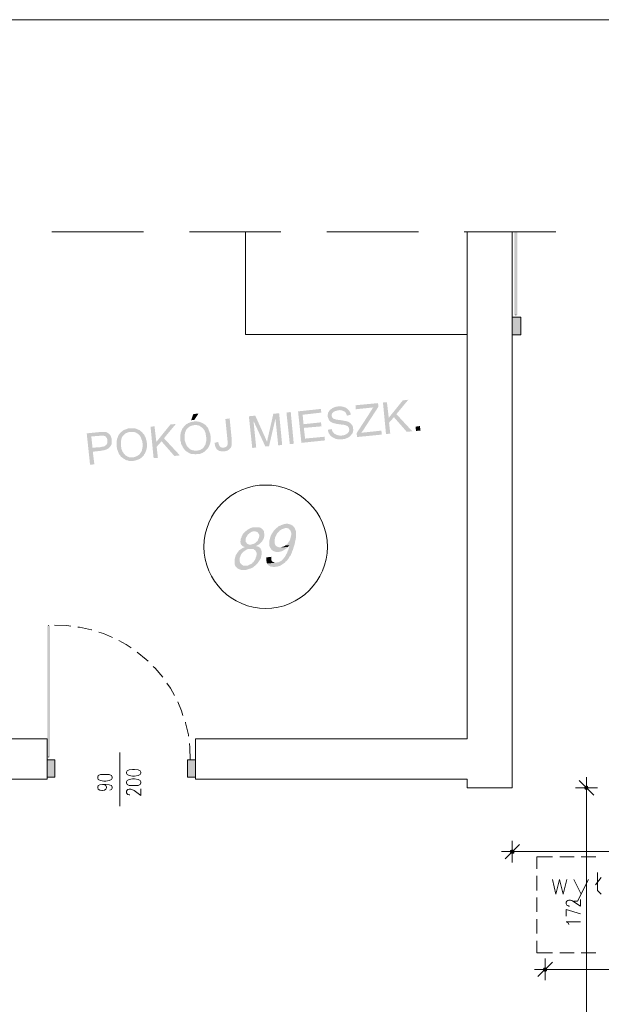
# Model space of a CAD drawing. Header units: millimetres. Extents: x -1256 to 4744, y -2264 to 706.
# Tile 34 of 62: x 1178 to 1581, y -12 to 670. Entities that reach past the tile are written whole.
import ezdxf

# ---------------------------------------------------------------- set-up
doc = ezdxf.new("R2010")
doc.units = ezdxf.units.MM
doc.header["$LTSCALE"] = 0.2
doc.layers.add('A-ściany', color=140, linetype='Continuous')
doc.layers.add('C00-00-00', color=7, linetype='Continuous')

msp = doc.modelspace()

# ---------------------------------------------------------------- hatches: boundary and pattern name
at = {"layer": 'C00-00-00'}
h = msp.add_hatch(color=256, dxfattribs=at)
h.dxf.hatch_style = 2
h.paths.add_polyline_path([(1522.657, 465.809), (1520.542, 465.809), (1522.657, 523.383)])
h = msp.add_hatch(color=256, dxfattribs=at)
h.dxf.hatch_style = 2
h.paths.add_polyline_path([(1520.542, 465.809), (1522.657, 523.383), (1520.542, 523.383)])
h = msp.add_hatch(color=256, dxfattribs=at)
h.dxf.hatch_style = 2
h.paths.add_polyline_path([(1520.542, 523.383), (1522.657, 523.383), (1520.542, 465.809)])
h = msp.add_hatch(color=256, dxfattribs=at)
h.dxf.hatch_style = 2
h.paths.add_polyline_path([(1522.657, 523.383), (1520.542, 465.809), (1522.657, 465.809)])
h = msp.add_hatch(color=256, dxfattribs=at)
h.dxf.hatch_style = 2
h.paths.add_polyline_path([(1525.197, 464.329), (1525.197, 452.266), (1519.062, 452.266)])
h = msp.add_hatch(color=256, dxfattribs=at)
h.dxf.hatch_style = 2
h.paths.add_polyline_path([(1525.197, 464.329), (1519.062, 464.329), (1519.062, 452.266)])
h = msp.add_hatch(color=256, dxfattribs=at)
h.dxf.hatch_style = 2
h.paths.add_polyline_path([(1398.408, 402.521), (1398.196, 402.521), (1397.562, 402.309), (1396.928, 402.309), (1396.294, 402.1), (1395.66, 401.887), (1395.234, 401.675), (1394.6, 401.462), (1394.175, 401.041), (1393.753, 400.828), (1393.328, 400.407), (1392.907, 400.194), (1392.694, 399.981), (1392.269, 399.347), (1392.06, 398.926), (1391.635, 398.5), (1391.422, 397.866), (1391.422, 397.441), (1391.213, 396.807), (1391.213, 395.539), (1391.422, 394.905), (1391.635, 394.267), (1391.847, 393.845), (1392.06, 393.207), (1392.481, 392.786), (1392.907, 392.361), (1393.328, 391.939), (1393.541, 391.727), (1393.962, 391.514), (1394.387, 391.305), (1395.021, 391.093), (1395.447, 390.88), (1396.081, 390.88), (1396.715, 390.667), (1397.349, 390.459), (1398.196, 390.459), (1398.834, 390.246), (1399.681, 390.246), (1400.527, 390.033), (1401.161, 390.033), (1401.795, 389.82), (1402.429, 389.82), (1403.063, 389.612), (1403.489, 389.612), (1403.914, 389.399), (1404.336, 389.186), (1404.548, 389.186), (1405.182, 388.765), (1405.395, 388.34), (1405.816, 387.918), (1406.029, 387.284), (1406.029, 386.859), (1406.242, 386.438), (1406.029, 385.804), (1406.029, 385.378), (1405.608, 384.744), (1405.395, 384.319), (1404.97, 383.897), (1404.548, 383.685), (1404.123, 383.259), (1403.489, 383.051), (1403.063, 382.838), (1402.429, 382.625), (1401.795, 382.625), (1401.161, 382.412), (1393.962, 381.566), (1394.387, 381.357), (1394.6, 381.144), (1395.021, 380.932), (1395.447, 380.719), (1395.868, 380.51), (1396.294, 380.298), (1396.928, 380.085), (1397.562, 380.085), (1397.987, 379.872), (1401.795, 379.872), (1402.429, 380.085), (1403.063, 380.085), (1403.702, 380.298), (1404.336, 380.51), (1404.761, 380.719), (1405.395, 380.932), (1405.816, 381.357), (1406.242, 381.566), (1406.663, 381.991), (1407.088, 382.412), (1407.51, 382.838), (1407.935, 383.472), (1408.356, 383.897), (1408.569, 384.319), (1408.782, 384.957), (1408.782, 385.591), (1408.991, 386.012), (1408.991, 386.646), (1408.782, 387.284), (1408.782, 388.34), (1408.569, 388.765), (1408.356, 389.399), (1407.935, 389.82), (1407.722, 390.246), (1407.301, 390.667), (1406.876, 391.093), (1406.454, 391.305), (1405.816, 391.727), (1405.395, 391.939), (1404.761, 392.152), (1404.123, 392.361), (1403.914, 392.361), (1403.276, 392.573), (1402.855, 392.573), (1402.217, 392.786), (1401.583, 392.786), (1400.949, 392.999), (1400.315, 392.999), (1399.681, 393.207), (1398.621, 393.207), (1397.774, 393.42), (1397.14, 393.42), (1396.715, 393.633), (1396.081, 393.845), (1395.66, 393.845), (1395.234, 394.058), (1394.813, 394.479), (1394.387, 394.905), (1394.175, 395.539), (1393.962, 395.96), (1393.962, 396.807), (1394.175, 397.232), (1394.387, 397.866), (1394.813, 398.288), (1395.234, 398.713), (1395.66, 398.926), (1396.294, 399.347), (1396.715, 399.347), (1397.349, 399.56), (1397.987, 399.773), (1398.621, 399.773), (1405.182, 400.615), (1404.761, 401.041), (1404.336, 401.253), (1404.123, 401.462), (1403.702, 401.675), (1403.276, 401.887), (1402.642, 402.1), (1402.008, 402.309), (1401.583, 402.309), (1400.949, 402.521), (1399.042, 402.521)])
h = msp.add_hatch(color=256, dxfattribs=at)
h.dxf.hatch_style = 2
h.paths.add_polyline_path([(1426.138, 404.853), (1410.475, 403.368), (1410.684, 400.615), (1422.964, 401.887), (1422.751, 401.675), (1422.326, 401.253), (1422.117, 400.828), (1421.692, 400.194), (1421.057, 399.347), (1421.057, 399.134), (1411.318, 384.106), (1411.531, 381.357), (1428.678, 383.051), (1428.465, 385.804), (1414.496, 384.319), (1415.764, 386.012), (1426.351, 402.309)])
h = msp.add_hatch(color=256, dxfattribs=at)
h.dxf.hatch_style = 2
h.paths.add_polyline_path([(1432.274, 405.487), (1429.525, 405.274), (1431.64, 383.472), (1434.605, 383.685), (1433.758, 391.305), (1433.546, 394.692)])
h = msp.add_hatch(color=256, dxfattribs=at)
h.dxf.hatch_style = 2
h.paths.add_polyline_path([(1447.093, 407.18), (1443.281, 406.755), (1433.546, 394.692), (1433.758, 391.305), (1437.145, 395.113), (1438.839, 397.232)])
h = msp.add_hatch(color=256, dxfattribs=at)
h.dxf.hatch_style = 2
h.paths.add_polyline_path([(1301.676, 397.654), (1298.077, 397.232), (1296.596, 392.999), (1298.715, 393.207)])
h = msp.add_hatch(color=256, dxfattribs=at)
h.dxf.hatch_style = 2
h.paths.add_polyline_path([(1341.047, 396.173), (1336.601, 395.752), (1338.933, 373.737), (1341.681, 374.158), (1339.779, 392.573)])
h = msp.add_hatch(color=256, dxfattribs=at)
h.dxf.hatch_style = 2
h.paths.add_polyline_path([(1341.047, 396.173), (1339.779, 392.573), (1348.034, 374.796), (1349.089, 377.97), (1349.089, 378.183), (1348.881, 378.604), (1348.668, 379.03), (1348.455, 379.664), (1348.243, 380.298), (1347.821, 381.144)])
h = msp.add_hatch(color=256, dxfattribs=at)
h.dxf.hatch_style = 2
h.paths.add_polyline_path([(1357.557, 397.866), (1353.536, 397.441), (1349.936, 381.566), (1349.727, 380.932), (1349.727, 380.298), (1349.515, 379.664), (1349.302, 379.03), (1349.302, 378.392), (1349.089, 377.97), (1348.034, 374.796), (1350.574, 375.005), (1355.016, 394.058)])
h = msp.add_hatch(color=256, dxfattribs=at)
h.dxf.hatch_style = 2
h.paths.add_polyline_path([(1357.557, 397.866), (1355.016, 394.058), (1356.923, 375.643), (1359.676, 375.851)])
h = msp.add_hatch(color=256, dxfattribs=at)
h.dxf.hatch_style = 2
h.paths.add_polyline_path([(1367.717, 376.698), (1364.965, 376.489), (1362.637, 398.288), (1365.599, 398.713)])
h = msp.add_hatch(color=256, dxfattribs=at)
h.dxf.hatch_style = 2
h.paths.add_polyline_path([(1386.554, 400.828), (1370.679, 399.134), (1373.006, 377.336), (1389.307, 379.03), (1389.094, 381.566), (1375.551, 380.298), (1374.7, 387.706), (1386.98, 388.765), (1386.554, 391.514), (1374.491, 390.246), (1373.853, 396.807), (1386.767, 398.288)])
h = msp.add_hatch(color=256, dxfattribs=at)
h.dxf.hatch_style = 2
h.paths.add_polyline_path([(1405.182, 400.615), (1398.621, 399.773), (1399.255, 399.981), (1399.889, 399.981), (1400.527, 399.773), (1401.161, 399.773), (1401.583, 399.56), (1402.217, 399.347), (1402.642, 399.134), (1403.063, 398.926), (1403.489, 398.5), (1403.914, 397.866), (1404.123, 397.441), (1404.336, 396.807), (1404.548, 396.173), (1407.301, 396.807), (1407.088, 397.02), (1407.088, 397.654), (1406.876, 398.288), (1406.663, 398.713), (1406.242, 399.347), (1406.029, 399.773), (1405.608, 400.194)])
h = msp.add_hatch(color=256, dxfattribs=at)
h.dxf.hatch_style = 2
h.paths.add_polyline_path([(1438.839, 397.232), (1437.145, 395.113), (1446.034, 384.957), (1449.842, 385.378)])
h = msp.add_hatch(color=256, dxfattribs=at)
h.dxf.hatch_style = 2
h.paths.add_polyline_path([(1286.014, 390.459), (1282.206, 390.033), (1272.466, 377.97), (1272.679, 374.583), (1276.066, 378.392), (1277.759, 380.51)])
h = msp.add_hatch(color=256, dxfattribs=at)
h.dxf.hatch_style = 2
h.paths.add_polyline_path([(1291.941, 388.978), (1291.52, 388.552), (1291.307, 388.131), (1291.094, 387.918), (1290.673, 387.493), (1290.46, 387.072), (1290.248, 386.646), (1290.035, 386.012), (1289.822, 385.591), (1289.614, 384.957), (1289.401, 384.531), (1289.401, 383.897), (1289.188, 383.259), (1289.188, 381.991), (1288.975, 381.357), (1288.975, 380.719), (1289.188, 380.085), (1289.188, 378.604), (1289.401, 377.97), (1289.614, 377.336), (1289.614, 376.698), (1289.822, 376.277), (1290.035, 375.643), (1290.46, 375.217), (1290.673, 374.583), (1290.882, 374.158), (1291.307, 373.524), (1291.728, 373.098), (1291.941, 372.677), (1292.362, 372.252), (1292.788, 371.83), (1293, 371.618), (1293.422, 371.409), (1294.056, 370.984), (1294.481, 370.771), (1294.903, 370.35), (1295.537, 370.137), (1295.962, 369.924), (1296.596, 369.716), (1297.021, 369.716), (1297.655, 369.503), (1298.924, 369.503), (1299.562, 369.29), (1300.196, 369.503), (1301.468, 369.503), (1302.102, 369.716), (1302.736, 369.716), (1303.37, 369.924), (1303.795, 370.137), (1304.429, 370.35), (1304.851, 370.771), (1305.489, 370.984), (1305.91, 371.196), (1306.331, 371.618), (1306.757, 372.043), (1307.178, 372.464), (1300.408, 371.83), (1299.136, 371.83), (1298.502, 372.043), (1297.868, 372.043), (1297.443, 372.252), (1296.809, 372.464), (1296.383, 372.677), (1295.749, 372.89), (1295.328, 373.311), (1294.903, 373.737), (1294.481, 374.158), (1294.056, 374.583), (1293.635, 375.005), (1293.422, 375.643), (1293.209, 376.064), (1293, 376.489), (1292.788, 377.123), (1292.575, 377.758), (1292.362, 378.392), (1292.154, 379.03), (1292.154, 383.259), (1292.362, 383.897), (1292.362, 384.531), (1292.575, 384.957), (1292.788, 385.378), (1293, 386.012), (1293.209, 386.438), (1293.635, 386.859), (1294.056, 387.284), (1294.481, 387.706), (1294.903, 388.131), (1295.328, 388.34), (1295.749, 388.765), (1296.383, 388.978), (1297.021, 389.186), (1297.443, 389.399), (1298.077, 389.399), (1298.715, 389.612)])
h = msp.add_hatch(color=256, dxfattribs=at)
h.dxf.hatch_style = 2
h.paths.add_polyline_path([(1298.502, 392.152), (1298.289, 391.939), (1297.655, 391.939), (1297.021, 391.727), (1296.383, 391.727), (1295.962, 391.514), (1295.328, 391.305), (1294.694, 391.093), (1294.269, 390.88), (1293.847, 390.459), (1293.209, 390.246), (1292.788, 389.82), (1292.362, 389.399), (1291.941, 388.978), (1298.715, 389.612), (1300.621, 389.612), (1301.255, 389.399), (1301.676, 389.399), (1302.31, 389.186), (1302.736, 388.765), (1303.37, 388.552), (1303.795, 388.131), (1304.217, 387.918), (1304.642, 387.493), (1305.063, 387.072), (1305.276, 386.646), (1305.697, 386.225), (1305.91, 385.804), (1306.123, 385.165), (1306.331, 384.744), (1306.544, 384.106), (1306.757, 383.472), (1306.757, 382.838), (1306.97, 382.204), (1306.97, 381.566), (1307.178, 380.932), (1307.178, 379.03), (1306.97, 378.392), (1306.97, 377.758), (1306.757, 377.336), (1306.544, 376.698), (1306.544, 376.277), (1306.123, 375.643), (1305.91, 375.217), (1305.697, 374.796), (1305.489, 374.583), (1305.276, 374.158), (1304.851, 373.737), (1304.429, 373.311), (1303.795, 373.098), (1303.37, 372.677), (1302.949, 372.464), (1302.31, 372.252), (1301.676, 372.043), (1301.042, 372.043), (1300.408, 371.83), (1307.178, 372.464), (1307.604, 372.89), (1308.025, 373.311), (1308.238, 373.737), (1308.663, 374.371), (1308.876, 374.796), (1309.084, 375.217), (1309.297, 375.851), (1309.51, 376.277), (1309.722, 376.911), (1309.931, 377.336), (1309.931, 377.97), (1310.144, 378.604), (1310.144, 381.778), (1309.931, 382.412), (1309.931, 383.259), (1309.722, 383.685), (1309.51, 384.319), (1309.297, 384.957), (1309.084, 385.591), (1308.876, 386.012), (1308.663, 386.646), (1308.45, 387.072), (1308.238, 387.706), (1307.816, 388.131), (1307.391, 388.552), (1307.178, 388.978), (1306.757, 389.399), (1306.331, 389.82), (1306.123, 389.82), (1305.697, 390.246), (1305.276, 390.459), (1304.851, 390.88), (1304.217, 391.093), (1303.795, 391.305), (1303.157, 391.514), (1302.736, 391.727), (1302.102, 391.939), (1301.468, 391.939), (1300.83, 392.152), (1299.136, 392.152)])
h = msp.add_hatch(color=256, dxfattribs=at)
h.dxf.hatch_style = 2
h.paths.add_polyline_path([(1323.266, 394.267), (1320.305, 393.845), (1321.785, 379.03), (1321.998, 378.392), (1321.998, 376.489), (1321.785, 376.064), (1321.573, 375.43), (1321.151, 375.005), (1320.939, 374.583), (1320.305, 374.371), (1319.879, 374.158), (1319.036, 373.949), (1324.325, 374.371), (1324.325, 374.796), (1324.538, 375.43), (1324.747, 376.064), (1324.747, 379.451)])
h = msp.add_hatch(color=256, dxfattribs=at)
h.dxf.hatch_style = 2
h.paths.add_polyline_path([(1455.561, 385.804), (1452.387, 385.591), (1452.174, 388.552), (1455.135, 388.978)])
h = msp.add_hatch(color=256, dxfattribs=at)
h.dxf.hatch_style = 2
h.paths.add_polyline_path([(1232.461, 384.744), (1224.207, 383.897), (1226.534, 362.095), (1229.5, 362.516), (1228.44, 371.196), (1234.155, 371.83), (1234.367, 371.83), (1235.001, 372.043), (1235.635, 372.043), (1236.482, 372.252), (1236.908, 372.464), (1237.542, 372.677), (1238.176, 372.89), (1238.601, 373.098), (1239.022, 373.311), (1239.448, 373.737), (1239.869, 373.949), (1240.082, 374.371), (1240.294, 374.371), (1240.503, 374.796), (1228.228, 373.949), (1227.381, 381.778), (1233.099, 382.204), (1240.082, 383.259), (1239.656, 383.685), (1239.235, 383.897), (1238.601, 384.319), (1238.176, 384.531), (1237.754, 384.744), (1237.12, 384.744), (1236.482, 384.957), (1233.308, 384.957)])
h = msp.add_hatch(color=256, dxfattribs=at)
h.dxf.hatch_style = 2
h.paths.add_polyline_path([(1240.082, 383.259), (1233.099, 382.204), (1233.733, 382.412), (1235.848, 382.412), (1236.274, 382.204), (1236.695, 381.991), (1237.329, 381.778), (1237.754, 381.144), (1238.176, 380.719), (1238.388, 380.085), (1238.601, 379.664), (1238.601, 377.545), (1238.388, 377.123), (1238.176, 376.698), (1237.967, 376.277), (1237.754, 375.851), (1237.329, 375.643), (1236.908, 375.217), (1236.482, 375.005), (1235.848, 374.796), (1235.214, 374.796), (1234.58, 374.583), (1233.946, 374.371), (1228.228, 373.949), (1240.503, 374.796), (1240.928, 375.43), (1241.141, 375.851), (1241.35, 376.277), (1241.563, 376.911), (1241.563, 380.085), (1241.35, 380.51), (1241.141, 381.144), (1240.928, 381.778), (1240.716, 382.204), (1240.503, 382.625)])
h = msp.add_hatch(color=256, dxfattribs=at)
h.dxf.hatch_style = 2
h.paths.add_polyline_path([(1247.702, 384.531), (1247.277, 384.106), (1247.068, 383.685), (1246.856, 383.472), (1246.43, 382.838), (1246.222, 382.412), (1246.009, 381.991), (1245.796, 381.357), (1245.588, 380.932), (1245.375, 380.298), (1245.162, 379.872), (1245.162, 379.238), (1244.949, 378.604), (1244.949, 374.583), (1245.162, 373.949), (1245.162, 373.311), (1245.375, 372.677), (1245.588, 372.252), (1245.796, 371.618), (1246.009, 370.984), (1246.222, 370.562), (1246.43, 369.924), (1246.643, 369.503), (1247.068, 369.077), (1247.49, 368.656), (1247.702, 368.022), (1248.124, 367.597), (1248.549, 367.388), (1248.762, 367.175), (1249.396, 366.75), (1249.817, 366.329), (1250.243, 366.116), (1250.664, 365.903), (1251.302, 365.482), (1251.723, 365.269), (1252.361, 365.269), (1252.995, 365.057), (1253.417, 364.848), (1256.591, 364.848), (1257.225, 365.057), (1257.863, 365.057), (1258.497, 365.269), (1259.131, 365.482), (1259.557, 365.695), (1260.191, 365.903), (1260.612, 366.116), (1261.25, 366.329), (1261.671, 366.75), (1262.097, 366.963), (1262.518, 367.388), (1262.944, 367.809), (1256.382, 367.388), (1253.629, 367.388), (1253.204, 367.597), (1252.57, 367.809), (1252.149, 368.022), (1251.511, 368.443), (1251.089, 368.656), (1250.664, 369.077), (1250.664, 369.29), (1250.243, 369.503), (1249.817, 369.924), (1249.609, 370.562), (1249.183, 370.984), (1248.97, 371.409), (1248.762, 372.043), (1248.549, 372.464), (1248.336, 373.098), (1248.124, 373.737), (1248.124, 374.371), (1247.915, 375.005), (1247.915, 378.817), (1248.124, 379.238), (1248.124, 379.872), (1248.336, 380.298), (1248.549, 380.932), (1248.762, 381.357), (1248.97, 381.778), (1249.396, 382.204), (1249.817, 382.625), (1250.243, 383.051), (1250.664, 383.472), (1251.089, 383.897), (1251.723, 384.106), (1252.149, 384.319), (1252.783, 384.531), (1253.204, 384.744), (1253.842, 384.957), (1254.476, 384.957)])
h = msp.add_hatch(color=256, dxfattribs=at)
h.dxf.hatch_style = 2
h.paths.add_polyline_path([(1254.264, 387.493), (1254.051, 387.493), (1253.417, 387.284), (1252.783, 387.284), (1252.149, 387.072), (1251.723, 386.859), (1251.089, 386.646), (1250.451, 386.438), (1250.03, 386.225), (1249.609, 386.012), (1248.97, 385.591), (1248.549, 385.165), (1248.124, 384.957), (1247.702, 384.531), (1254.476, 384.957), (1257.016, 384.957), (1257.438, 384.744), (1258.072, 384.531), (1258.497, 384.319), (1259.131, 383.897), (1259.557, 383.685), (1259.978, 383.259), (1260.403, 382.838), (1260.825, 382.625), (1261.037, 382.204), (1261.463, 381.566), (1261.671, 381.144), (1261.884, 380.719), (1262.097, 380.085), (1262.31, 379.451), (1262.518, 379.03), (1262.731, 378.183), (1262.731, 377.545), (1262.944, 376.911), (1262.944, 374.371), (1262.731, 373.949), (1262.731, 373.311), (1262.518, 372.677), (1262.518, 372.252), (1262.31, 371.618), (1262.097, 371.196), (1261.671, 370.771), (1261.463, 370.137), (1261.25, 370.137), (1261.037, 369.716), (1260.612, 369.29), (1260.191, 368.869), (1259.557, 368.443), (1259.131, 368.235), (1258.71, 368.022), (1258.072, 367.809), (1257.438, 367.597), (1257.016, 367.388), (1256.382, 367.388), (1262.944, 367.809), (1263.365, 368.235), (1263.79, 368.656), (1263.999, 369.29), (1264.424, 369.716), (1264.637, 370.137), (1264.846, 370.771), (1265.058, 371.196), (1265.271, 371.83), (1265.484, 372.252), (1265.692, 372.89), (1265.692, 373.524), (1265.905, 373.949), (1265.905, 377.336), (1265.692, 377.97), (1265.692, 378.604), (1265.484, 379.238), (1265.271, 379.872), (1265.271, 380.298), (1265.058, 380.932), (1264.846, 381.566), (1264.424, 381.991), (1264.212, 382.625), (1263.999, 383.051), (1263.578, 383.472), (1263.156, 383.897), (1262.944, 384.319), (1262.518, 384.744), (1262.097, 385.165), (1261.884, 385.165), (1261.463, 385.591), (1261.037, 386.012), (1260.612, 386.225), (1259.978, 386.438), (1259.557, 386.646), (1258.918, 386.859), (1258.497, 387.072), (1257.863, 387.284), (1257.225, 387.493), (1254.898, 387.493)])
h = msp.add_hatch(color=256, dxfattribs=at)
h.dxf.hatch_style = 2
h.paths.add_polyline_path([(1271.198, 388.765), (1268.445, 388.552), (1270.564, 366.75), (1273.526, 366.963), (1272.679, 374.583), (1272.466, 377.97)])
h = msp.add_hatch(color=256, dxfattribs=at)
h.dxf.hatch_style = 2
h.paths.add_polyline_path([(1394.175, 386.859), (1391.422, 386.438), (1391.422, 385.591), (1391.635, 384.957), (1391.847, 384.531), (1392.06, 383.897), (1392.481, 383.472), (1392.694, 382.838), (1393.115, 382.412), (1393.541, 381.991), (1393.962, 381.566), (1401.161, 382.412), (1399.255, 382.412), (1398.621, 382.625), (1398.196, 382.625), (1397.562, 382.838), (1397.14, 383.051), (1396.506, 383.259), (1396.294, 383.472), (1395.66, 383.685), (1395.447, 384.106), (1395.021, 384.531), (1394.6, 385.165), (1394.387, 385.591), (1394.175, 386.225)])
h = msp.add_hatch(color=256, dxfattribs=at)
h.dxf.hatch_style = 2
h.paths.add_polyline_path([(1277.759, 380.51), (1276.066, 378.392), (1284.954, 368.235), (1288.767, 368.656)])
h = msp.add_hatch(color=256, dxfattribs=at)
h.dxf.hatch_style = 2
h.paths.add_polyline_path([(1315.437, 377.97), (1312.897, 377.336), (1312.897, 376.698), (1313.105, 376.064), (1313.105, 375.43), (1313.318, 374.796), (1313.531, 374.371), (1313.743, 373.737), (1314.165, 373.311), (1314.377, 372.89), (1314.799, 372.677), (1314.799, 372.464), (1315.224, 372.252), (1315.858, 371.83), (1316.284, 371.618), (1316.918, 371.618), (1317.339, 371.409), (1319.671, 371.409), (1320.305, 371.618), (1320.939, 371.618), (1321.364, 371.83), (1321.998, 372.043), (1322.419, 372.464), (1322.845, 372.677), (1323.266, 373.098), (1323.691, 373.524), (1324.113, 373.949), (1324.325, 374.371), (1319.036, 373.949), (1317.977, 373.949), (1317.552, 374.158), (1316.918, 374.371), (1316.492, 374.796), (1316.284, 375.005), (1316.071, 375.643), (1315.858, 376.064), (1315.645, 376.698), (1315.437, 377.336)])
h = msp.add_hatch(color=256, dxfattribs=at)
h.dxf.hatch_style = 2
h.paths.add_polyline_path([(1362.003, 321.243), (1361.79, 321.031), (1361.156, 321.031), (1360.31, 320.818), (1359.676, 320.609), (1359.037, 320.397), (1358.403, 319.971), (1357.557, 319.762), (1356.923, 319.337), (1356.289, 318.703), (1355.65, 318.282), (1355.016, 317.644), (1361.79, 318.282), (1363.058, 318.282), (1363.696, 318.069), (1364.331, 317.856), (1364.752, 317.222), (1365.177, 316.797), (1365.39, 316.584), (1365.599, 315.95), (1365.811, 315.316), (1366.024, 314.682), (1366.024, 313.835), (1365.811, 312.989), (1365.599, 312.142), (1365.599, 311.929), (1365.39, 311.295), (1365.177, 310.448), (1364.965, 309.814), (1364.543, 309.176), (1364.118, 308.542), (1363.696, 307.908), (1363.058, 307.274), (1362.85, 306.849), (1362.212, 306.423), (1364.752, 306.215), (1364.543, 305.577), (1364.331, 304.734), (1364.118, 303.887), (1363.905, 303.041), (1363.484, 302.402), (1363.271, 301.56), (1363.058, 300.922), (1362.637, 300.288), (1362.212, 299.654), (1362.003, 299.02), (1361.578, 298.381), (1361.156, 297.96), (1360.731, 297.322), (1360.097, 296.688), (1359.463, 296.054), (1359.037, 295.629), (1358.403, 295.207), (1357.769, 294.995), (1357.135, 294.573), (1356.289, 294.573), (1355.65, 294.361), (1349.302, 293.727), (1349.515, 293.092), (1349.936, 292.667), (1350.574, 292.246), (1350.996, 292.033), (1351.63, 291.608), (1352.476, 291.608), (1353.11, 291.399), (1354.804, 291.399), (1355.442, 291.608), (1356.289, 291.608), (1356.923, 291.82), (1357.769, 292.033), (1358.403, 292.246), (1359.037, 292.667), (1359.676, 293.092), (1360.31, 293.514), (1360.944, 293.939), (1361.578, 294.361), (1362.003, 294.995), (1362.637, 295.42), (1363.271, 296.054), (1363.696, 296.688), (1364.118, 297.113), (1364.331, 297.747), (1364.752, 298.381), (1365.177, 298.807), (1365.599, 299.441), (1365.811, 300.288), (1366.237, 300.922), (1366.449, 301.56), (1366.658, 302.402), (1367.083, 303.041), (1367.296, 303.887), (1367.505, 304.734), (1367.717, 305.368), (1368.143, 306.423), (1368.351, 307.274), (1368.564, 308.121), (1368.564, 308.542), (1368.777, 309.602), (1368.99, 310.448), (1369.198, 311.508), (1369.198, 316.163), (1368.99, 316.797), (1368.777, 317.222), (1368.564, 317.856), (1368.351, 318.282), (1368.143, 318.703), (1367.505, 319.337), (1367.083, 319.971), (1366.449, 320.184), (1365.811, 320.609), (1365.177, 320.818), (1364.543, 321.031), (1363.696, 321.243), (1362.85, 321.243)])
h = msp.add_hatch(color=256, dxfattribs=at)
h.dxf.hatch_style = 2
h.paths.add_polyline_path([(1340.626, 318.916), (1339.779, 318.916), (1339.141, 318.703), (1338.295, 318.49), (1337.66, 318.282), (1337.026, 317.856), (1336.388, 317.431), (1335.754, 317.222), (1335.12, 316.584), (1334.486, 316.163), (1334.061, 315.737), (1333.427, 315.316), (1333.006, 314.682), (1332.367, 314.044), (1332.159, 313.41), (1331.733, 312.776), (1331.521, 311.929), (1331.099, 311.295), (1330.887, 310.661), (1330.887, 309.814), (1330.674, 308.968), (1330.887, 308.121), (1330.887, 307.483), (1331.099, 307.062), (1331.521, 306.423), (1331.946, 306.002), (1332.58, 305.577), (1333.214, 305.368), (1333.852, 305.155), (1333.006, 304.734), (1332.367, 304.521), (1331.733, 304.096), (1331.099, 303.675), (1330.465, 303.249), (1337.239, 303.887), (1339.141, 303.887), (1339.988, 303.675), (1340.413, 303.249), (1341.047, 302.828), (1341.26, 302.402), (1341.681, 301.768), (1341.894, 301.134), (1341.894, 299.441), (1341.681, 298.594), (1341.469, 298.173), (1341.26, 297.322), (1341.047, 296.688), (1340.626, 296.054), (1340.201, 295.42), (1339.779, 294.786), (1339.141, 294.361), (1338.933, 293.939), (1338.295, 293.514), (1337.448, 293.092), (1336.814, 292.88), (1336.18, 292.454), (1335.542, 292.246), (1334.695, 292.246), (1341.26, 292.454), (1341.894, 293.092), (1342.528, 293.727), (1342.954, 294.361), (1343.375, 294.995), (1343.8, 295.629), (1344.222, 296.267), (1344.643, 296.901), (1344.856, 297.535), (1345.068, 298.381), (1345.281, 299.02), (1345.281, 299.441), (1345.49, 300.288), (1345.49, 301.768), (1345.281, 302.615), (1345.281, 303.249), (1344.856, 303.675), (1344.643, 304.309), (1344.222, 304.734), (1343.588, 305.155), (1343.162, 305.368), (1342.528, 305.577), (1341.681, 305.789), (1341.681, 306.002), (1342.107, 306.215), (1342.741, 306.423), (1343.375, 306.849), (1344.009, 307.274), (1338.086, 306.849), (1337.026, 306.849), (1336.18, 307.062), (1335.542, 307.274), (1335.12, 307.908), (1334.908, 308.121), (1334.486, 308.755), (1334.486, 311.082), (1334.695, 311.716), (1335.12, 312.563), (1335.542, 313.197), (1335.967, 313.835), (1336.601, 314.257), (1336.601, 314.469), (1337.239, 314.891), (1337.873, 315.316), (1338.72, 315.737), (1339.354, 315.95), (1339.988, 315.95), (1346.549, 316.797), (1346.128, 317.222), (1345.702, 317.644), (1345.281, 318.069), (1344.643, 318.49), (1344.009, 318.703), (1343.162, 318.916), (1341.681, 318.916)])
h = msp.add_hatch(color=256, dxfattribs=at)
h.dxf.hatch_style = 2
h.paths.add_polyline_path([(1346.549, 316.797), (1339.988, 315.95), (1341.26, 315.95), (1341.894, 315.737), (1342.528, 315.529), (1342.954, 314.891), (1343.162, 314.682), (1343.588, 314.044), (1343.8, 313.41), (1343.8, 312.563), (1343.588, 311.929), (1343.588, 311.716), (1343.375, 311.082), (1342.954, 310.236), (1342.741, 309.602), (1342.107, 308.968), (1341.469, 308.542), (1341.469, 308.33), (1340.835, 307.908), (1340.201, 307.483), (1339.567, 307.274), (1338.72, 307.062), (1338.086, 306.849), (1344.009, 307.274), (1344.643, 307.908), (1345.068, 308.33), (1345.702, 308.968), (1345.915, 309.389), (1346.341, 310.023), (1346.762, 310.661), (1346.975, 311.508), (1347.187, 312.142), (1347.187, 312.355), (1347.396, 313.197), (1347.396, 314.044), (1347.187, 314.682), (1347.187, 315.529), (1346.975, 316.163)])
h = msp.add_hatch(color=256, dxfattribs=at)
h.dxf.hatch_style = 2
h.paths.add_polyline_path([(1355.016, 317.644), (1354.595, 317.222), (1353.957, 316.584), (1353.536, 315.95), (1353.11, 315.316), (1352.689, 314.682), (1352.264, 314.044), (1352.055, 313.41), (1351.63, 312.563), (1351.421, 311.929), (1351.208, 311.082), (1350.996, 310.448), (1350.996, 310.236), (1350.783, 309.389), (1350.783, 306.215), (1350.996, 305.577), (1351.208, 304.943), (1351.63, 304.309), (1351.842, 303.887), (1352.264, 303.249), (1352.902, 302.828), (1353.536, 302.402), (1354.17, 302.194), (1354.804, 301.981), (1355.442, 301.768), (1357.557, 301.768), (1358.403, 301.981), (1359.037, 302.194), (1359.884, 302.402), (1360.522, 302.828), (1361.156, 303.249), (1361.79, 303.675), (1362.424, 304.096), (1363.058, 304.521), (1363.696, 305.155), (1358.616, 304.943), (1357.557, 304.943), (1356.923, 305.155), (1356.289, 305.368), (1355.65, 305.789), (1355.016, 306.423), (1354.804, 306.849), (1354.595, 307.483), (1354.382, 308.121), (1354.382, 309.814), (1354.595, 310.661), (1354.595, 311.082), (1354.804, 311.929), (1355.229, 312.563), (1355.442, 313.197), (1355.863, 314.044), (1356.289, 314.682), (1356.71, 315.103), (1357.348, 315.737), (1357.769, 316.376), (1358.403, 316.797), (1359.037, 317.222), (1359.676, 317.644), (1360.522, 317.856), (1361.156, 318.069), (1361.79, 318.282)])
h = msp.add_hatch(color=256, dxfattribs=at)
h.dxf.hatch_style = 2
h.paths.add_polyline_path([(1330.465, 303.249), (1329.831, 302.828), (1329.406, 302.194), (1329.193, 301.981), (1328.772, 301.347), (1328.346, 300.713), (1327.925, 300.075), (1327.5, 299.441), (1327.287, 298.594), (1327.078, 297.96), (1326.866, 297.113), (1326.653, 296.688), (1326.653, 293.514), (1326.866, 292.88), (1327.078, 292.246), (1327.5, 291.608), (1327.925, 291.186), (1328.346, 290.765), (1328.772, 290.34), (1329.406, 289.918), (1330.04, 289.706), (1330.674, 289.493), (1331.521, 289.28), (1334.486, 289.28), (1335.12, 289.493), (1335.967, 289.706), (1336.601, 289.918), (1337.239, 290.127), (1338.086, 290.34), (1338.72, 290.765), (1339.354, 290.974), (1339.988, 291.608), (1340.626, 292.033), (1341.26, 292.454), (1334.695, 292.246), (1332.793, 292.246), (1332.159, 292.667), (1331.521, 293.092), (1331.099, 293.514), (1330.674, 293.939), (1330.465, 294.361), (1330.253, 295.207), (1330.253, 297.535), (1330.465, 297.96), (1330.674, 298.594), (1330.887, 299.441), (1331.312, 300.075), (1331.733, 300.713), (1332.367, 301.347), (1332.793, 301.768), (1333.214, 302.194), (1333.852, 302.615), (1334.486, 303.041), (1335.12, 303.462), (1335.754, 303.675), (1336.601, 303.887), (1337.239, 303.887)])
h = msp.add_hatch(color=256, dxfattribs=at)
h.dxf.hatch_style = 2
h.paths.add_polyline_path([(1362.212, 306.423), (1361.578, 306.002), (1360.944, 305.577), (1360.097, 305.368), (1359.463, 305.155), (1358.616, 304.943), (1363.696, 305.155), (1364.118, 305.789), (1364.752, 306.215)])
h = msp.add_hatch(color=256, dxfattribs=at)
h.dxf.hatch_style = 2
h.paths.add_polyline_path([(1352.055, 298.381), (1348.668, 297.96), (1348.668, 295.841), (1348.881, 294.995), (1348.881, 294.361), (1349.302, 293.727), (1355.65, 294.361), (1354.595, 294.361), (1353.957, 294.573), (1353.323, 294.786), (1352.902, 294.995), (1352.476, 295.629), (1352.264, 296.054), (1352.055, 296.901), (1352.055, 297.535)])
h = msp.add_hatch(color=256, dxfattribs=at)
h.dxf.hatch_style = 2
h.paths.add_polyline_path([(1196.903, 159.53), (1198.809, 159.53), (1196.903, 250.756)])
h = msp.add_hatch(color=256, dxfattribs=at)
h.dxf.hatch_style = 2
h.paths.add_polyline_path([(1198.809, 159.53), (1196.903, 250.756), (1198.809, 250.756)])
h = msp.add_hatch(color=256, dxfattribs=at)
h.dxf.hatch_style = 2
h.paths.add_polyline_path([(1198.809, 250.756), (1196.903, 250.756), (1198.809, 159.53)])
h = msp.add_hatch(color=256, dxfattribs=at)
h.dxf.hatch_style = 2
h.paths.add_polyline_path([(1196.903, 250.756), (1198.809, 159.53), (1196.903, 159.53)])
h = msp.add_hatch(color=256, dxfattribs=at)
h.dxf.hatch_style = 2
h.paths.add_polyline_path([(1196.69, 157.836), (1196.69, 145.769), (1202.192, 145.769)])
h = msp.add_hatch(color=256, dxfattribs=at)
h.dxf.hatch_style = 2
h.paths.add_polyline_path([(1196.69, 157.836), (1202.192, 157.836), (1202.192, 145.769)])
h = msp.add_hatch(color=256, dxfattribs=at)
h.dxf.hatch_style = 2
h.paths.add_polyline_path([(1294.056, 157.836), (1294.056, 145.769), (1299.562, 145.769)])
h = msp.add_hatch(color=256, dxfattribs=at)
h.dxf.hatch_style = 2
h.paths.add_polyline_path([(1294.056, 157.836), (1299.562, 157.836), (1299.562, 145.769)])
h = msp.add_hatch(color=256, dxfattribs=at)
h.dxf.hatch_style = 2
h.paths.add_polyline_path([(1569.223, 138.361), (1569.649, 137.515), (1569.649, 139.208)])
h = msp.add_hatch(color=256, dxfattribs=at)
h.dxf.hatch_style = 2
h.paths.add_polyline_path([(1569.649, 139.208), (1569.649, 137.515), (1569.223, 138.361)])
h = msp.add_hatch(color=256, dxfattribs=at)
h.dxf.hatch_style = 2
h.paths.add_polyline_path([(1569.649, 137.515), (1570.495, 137.093), (1570.495, 139.634)])
h = msp.add_hatch(color=256, dxfattribs=at)
h.dxf.hatch_style = 2
h.paths.add_polyline_path([(1569.649, 137.515), (1569.649, 139.208), (1570.495, 139.634)])
h = msp.add_hatch(color=256, dxfattribs=at)
h.dxf.hatch_style = 2
h.paths.add_polyline_path([(1570.495, 139.634), (1569.649, 139.208), (1569.649, 137.515)])
h = msp.add_hatch(color=256, dxfattribs=at)
h.dxf.hatch_style = 2
h.paths.add_polyline_path([(1570.495, 139.634), (1570.495, 137.093), (1569.649, 137.515)])
h = msp.add_hatch(color=256, dxfattribs=at)
h.dxf.hatch_style = 2
h.paths.add_polyline_path([(1570.495, 137.093), (1570.495, 139.634), (1571.342, 139.208)])
h = msp.add_hatch(color=256, dxfattribs=at)
h.dxf.hatch_style = 2
h.paths.add_polyline_path([(1571.342, 139.208), (1570.495, 139.634), (1570.495, 137.093)])
h = msp.add_hatch(color=256, dxfattribs=at)
h.dxf.hatch_style = 2
h.paths.add_polyline_path([(1570.495, 137.093), (1571.342, 137.515), (1571.342, 139.208)])
h = msp.add_hatch(color=256, dxfattribs=at)
h.dxf.hatch_style = 2
h.paths.add_polyline_path([(1571.342, 139.208), (1571.342, 137.515), (1570.495, 137.093)])
h = msp.add_hatch(color=256, dxfattribs=at)
h.dxf.hatch_style = 2
h.paths.add_polyline_path([(1571.342, 137.515), (1571.342, 139.208), (1571.764, 138.361)])
h = msp.add_hatch(color=256, dxfattribs=at)
h.dxf.hatch_style = 2
h.paths.add_polyline_path([(1571.764, 138.361), (1571.342, 139.208), (1571.342, 137.515)])
h = msp.add_hatch(color=256, dxfattribs=at)
h.dxf.hatch_style = 2
h.paths.add_polyline_path([(1518.211, 94.969), (1517.789, 94.123), (1520.33, 94.123)])
h = msp.add_hatch(color=256, dxfattribs=at)
h.dxf.hatch_style = 2
h.paths.add_polyline_path([(1520.33, 94.123), (1517.789, 94.123), (1518.211, 94.969)])
h = msp.add_hatch(color=256, dxfattribs=at)
h.dxf.hatch_style = 2
h.paths.add_polyline_path([(1517.789, 94.123), (1518.211, 93.067), (1520.117, 93.067)])
h = msp.add_hatch(color=256, dxfattribs=at)
h.dxf.hatch_style = 2
h.paths.add_polyline_path([(1517.789, 94.123), (1520.33, 94.123), (1520.117, 93.067)])
h = msp.add_hatch(color=256, dxfattribs=at)
h.dxf.hatch_style = 2
h.paths.add_polyline_path([(1520.117, 93.067), (1520.33, 94.123), (1517.789, 94.123)])
h = msp.add_hatch(color=256, dxfattribs=at)
h.dxf.hatch_style = 2
h.paths.add_polyline_path([(1520.117, 93.067), (1518.211, 93.067), (1517.789, 94.123)])
h = msp.add_hatch(color=256, dxfattribs=at)
h.dxf.hatch_style = 2
h.paths.add_polyline_path([(1519.062, 95.395), (1518.211, 94.969), (1520.117, 94.969)])
h = msp.add_hatch(color=256, dxfattribs=at)
h.dxf.hatch_style = 2
h.paths.add_polyline_path([(1520.117, 94.969), (1518.211, 94.969), (1519.062, 95.395)])
h = msp.add_hatch(color=256, dxfattribs=at)
h.dxf.hatch_style = 2
h.paths.add_polyline_path([(1518.211, 94.969), (1520.117, 94.969), (1520.33, 94.123)])
h = msp.add_hatch(color=256, dxfattribs=at)
h.dxf.hatch_style = 2
h.paths.add_polyline_path([(1520.33, 94.123), (1520.117, 94.969), (1518.211, 94.969)])
h = msp.add_hatch(color=256, dxfattribs=at)
h.dxf.hatch_style = 2
h.paths.add_polyline_path([(1518.211, 93.067), (1520.117, 93.067), (1519.062, 92.855)])
h = msp.add_hatch(color=256, dxfattribs=at)
h.dxf.hatch_style = 2
h.paths.add_polyline_path([(1519.062, 92.855), (1520.117, 93.067), (1518.211, 93.067)])
h = msp.add_hatch(color=256, dxfattribs=at)
h.dxf.hatch_style = 2
h.paths.add_polyline_path([(1542.766, 13.479), (1541.073, 13.479), (1541.919, 13.691)])
h = msp.add_hatch(color=256, dxfattribs=at)
h.dxf.hatch_style = 2
h.paths.add_polyline_path([(1541.919, 13.691), (1541.073, 13.479), (1542.766, 13.479)])
h = msp.add_hatch(color=256, dxfattribs=at)
h.dxf.hatch_style = 2
h.paths.add_polyline_path([(1543.187, 12.419), (1540.651, 12.419), (1541.073, 13.479)])
h = msp.add_hatch(color=256, dxfattribs=at)
h.dxf.hatch_style = 2
h.paths.add_polyline_path([(1541.073, 13.479), (1540.651, 12.419), (1543.187, 12.419)])
h = msp.add_hatch(color=256, dxfattribs=at)
h.dxf.hatch_style = 2
h.paths.add_polyline_path([(1542.766, 11.572), (1543.187, 12.419), (1540.651, 12.419)])
h = msp.add_hatch(color=256, dxfattribs=at)
h.dxf.hatch_style = 2
h.paths.add_polyline_path([(1542.766, 11.572), (1541.073, 11.572), (1540.651, 12.419)])
h = msp.add_hatch(color=256, dxfattribs=at)
h.dxf.hatch_style = 2
h.paths.add_polyline_path([(1540.651, 12.419), (1541.073, 11.572), (1542.766, 11.572)])
h = msp.add_hatch(color=256, dxfattribs=at)
h.dxf.hatch_style = 2
h.paths.add_polyline_path([(1540.651, 12.419), (1543.187, 12.419), (1542.766, 11.572)])
h = msp.add_hatch(color=256, dxfattribs=at)
h.dxf.hatch_style = 2
h.paths.add_polyline_path([(1543.187, 12.419), (1542.766, 13.479), (1541.073, 13.479)])
h = msp.add_hatch(color=256, dxfattribs=at)
h.dxf.hatch_style = 2
h.paths.add_polyline_path([(1541.073, 13.479), (1542.766, 13.479), (1543.187, 12.419)])
h = msp.add_hatch(color=256, dxfattribs=at)
h.dxf.hatch_style = 2
h.paths.add_polyline_path([(1541.919, 11.151), (1542.766, 11.572), (1541.073, 11.572)])
h = msp.add_hatch(color=256, dxfattribs=at)
h.dxf.hatch_style = 2
h.paths.add_polyline_path([(1541.073, 11.572), (1542.766, 11.572), (1541.919, 11.151)])

# ---------------------------------------------------------------- linework, layer by layer
at = {"layer": 'A-ściany', "lineweight": 0}
msp.add_lwpolyline([(1140.388, 523.383), (1140.388, 172.25), (1025.662, 172.25), (1025.662, 144.25), (1196.69, 144.25), (1196.69, 172.25), (1159.65, 172.25), (1159.65, 523.383)], dxfattribs=at)
at = {"layer": 'C00-00-00', "lineweight": 0}
for points in [[(4707.82, -2229.342), (4707.82, 670.495), (-1107.103, 670.495), (-1107.103, -2229.342)], [(1523.717, 464.329), (1519.062, 464.329), (1519.062, 452.266), (1525.197, 452.266), (1525.197, 464.329)], [(1202.192, 145.769), (1202.192, 157.835), (1196.689, 157.835), (1196.689, 145.769)], [(1295.537, 157.836), (1299.562, 157.836), (1299.562, 145.769), (1294.056, 145.769), (1294.056, 157.836)], [(1251.723, 148.522), (1252.149, 147.467), (1253.629, 146.829), (1255.957, 146.407), (1257.438, 146.407), (1259.765, 146.829), (1261.25, 147.467), (1261.671, 148.522), (1261.671, 149.156), (1261.25, 150.003), (1259.765, 150.85), (1257.438, 151.062), (1255.957, 151.062), (1253.629, 150.85), (1252.149, 150.003), (1251.723, 149.156)], [(1231.827, 145.135), (1232.248, 144.076), (1233.733, 143.442), (1236.061, 143.02), (1237.542, 143.02), (1239.869, 143.442), (1241.35, 144.076), (1241.775, 145.135), (1241.775, 145.769), (1241.35, 146.829), (1239.869, 147.467), (1237.542, 147.675), (1236.061, 147.675), (1233.733, 147.467), (1232.248, 146.829), (1231.827, 145.769)], [(1251.723, 141.748), (1252.149, 140.689), (1253.629, 140.055), (1255.957, 139.846), (1257.438, 139.846), (1259.765, 140.055), (1261.25, 140.689), (1261.671, 141.748), (1261.671, 142.382), (1261.25, 143.442), (1259.765, 144.076), (1257.438, 144.501), (1255.957, 144.501), (1253.629, 144.076), (1252.149, 143.442), (1251.723, 142.382)], [(1570.495, 139.634), (1569.649, 139.208), (1569.223, 138.361), (1569.649, 137.515), (1570.495, 137.093), (1571.342, 137.515), (1571.764, 138.361), (1571.342, 139.208)], [(1570.495, 137.093), (1571.342, 137.515), (1571.764, 138.361), (1571.342, 139.208), (1570.495, 139.634), (1569.649, 139.208), (1569.223, 138.361), (1569.649, 137.515)], [(1520.33, 94.123), (1520.117, 94.969), (1519.062, 95.395), (1518.211, 94.969), (1517.789, 94.123), (1518.211, 93.067), (1519.062, 92.855), (1520.117, 93.067)], [(1517.789, 94.123), (1518.211, 93.067), (1519.062, 92.855), (1520.117, 93.067), (1520.33, 94.123), (1520.117, 94.969), (1519.062, 95.395), (1518.211, 94.969)], [(1540.651, 12.419), (1541.073, 11.572), (1541.919, 11.151), (1542.766, 11.572), (1543.187, 12.419), (1542.766, 13.479), (1541.919, 13.691), (1541.073, 13.479)], [(1543.187, 12.419), (1542.766, 13.479), (1541.919, 13.691), (1541.073, 13.479), (1540.651, 12.419), (1541.073, 11.572), (1541.919, 11.151), (1542.766, 11.572)]]:
    msp.add_lwpolyline(points, close=True, dxfattribs=at)
for points in [[(1263.578, 523.596), (1200.077, 523.596)], [(1358.829, 523.596), (1295.328, 523.596)], [(1487.945, 172.25), (1299.562, 172.25), (1299.562, 144.25), (1487.945, 144.25), (1487.945, 138.361), (1519.062, 138.361), (1519.062, 523.383)], [(1334.274, 523.383), (1334.274, 452.479), (1487.945, 452.479)], [(1454.076, 523.596), (1390.575, 523.596)], [(1549.327, 523.596), (1485.826, 523.596)], [(1487.945, 523.383), (1487.945, 172.25)], [(1521.598, 465.809), (1521.598, 466.022)], [(1197.749, 250.756), (1197.749, 250.969)], [(1213.199, 250.335), (1210.45, 250.756), (1201.77, 250.969)], [(1227.806, 247.794), (1227.593, 247.794), (1219.126, 249.701), (1218.067, 249.701)], [(1241.988, 242.501), (1235.848, 245.254), (1232.674, 246.101)], [(1255.11, 235.306), (1251.511, 237.634), (1246.43, 240.386)], [(1266.752, 225.992), (1265.484, 227.264), (1259.131, 232.345)], [(1276.913, 214.985), (1271.619, 221.124), (1270.351, 222.396)], [(1284.954, 202.284), (1282.206, 207.364), (1279.665, 210.751)], [(1290.882, 188.527), (1289.822, 191.701), (1287.282, 197.841)], [(1294.694, 174.133), (1294.694, 174.979), (1292.575, 183.447), (1292.575, 183.872)], [(1295.962, 157.624), (1295.749, 166.304), (1295.328, 169.052)], [(1197.749, 159.53), (1197.749, 159.742)], [(1247.068, 162.917), (1247.068, 125.66)], [(1565.624, 143.442), (1575.576, 133.281)], [(1575.576, 133.281), (1565.624, 143.442)], [(1570.495, 130.953), (1570.495, 145.769)], [(1570.495, 145.769), (1570.495, 130.953)], [(1235.214, 140.689), (1236.482, 140.48), (1237.542, 139.846), (1237.967, 138.787), (1237.967, 138.361), (1237.542, 137.515), (1236.482, 136.668), (1235.214, 136.459), (1234.58, 136.459), (1233.308, 136.668), (1232.248, 137.515), (1231.827, 138.361), (1231.827, 138.787), (1232.248, 139.846), (1233.308, 140.48), (1235.214, 140.689), (1237.542, 140.689), (1239.869, 140.48), (1241.35, 139.846), (1241.775, 138.787), (1241.775, 138.153), (1241.35, 137.093), (1240.294, 136.668)], [(1254.051, 133.494), (1253.629, 133.494), (1252.783, 133.706), (1252.149, 134.128), (1251.723, 134.762), (1251.723, 136.034), (1252.149, 136.668), (1252.783, 137.093), (1253.629, 137.515), (1254.689, 137.515), (1255.536, 137.093), (1257.016, 136.459), (1261.671, 133.072), (1261.671, 137.727)], [(1578.116, 138.361), (1563.084, 138.361)], [(1563.084, 138.361), (1578.116, 138.361)], [(1570.495, -28.641), (1570.495, 133.281)], [(1524.138, 98.994), (1514.19, 89.046)], [(1514.19, 89.046), (1524.138, 98.994)], [(1519.062, 86.502), (1519.062, 101.535)], [(1519.062, 101.535), (1519.062, 86.502)], [(1511.65, 94.123), (1526.678, 94.123)], [(1526.678, 94.123), (1511.65, 94.123)], [(1524.138, 94.123), (1752.105, 94.123)], [(1536.205, 82.273), (1536.205, 90.527), (1547, 90.527)], [(1552.08, 90.527), (1562.028, 90.527)], [(1566.896, 90.527), (1577.057, 90.527)], [(1536.205, 67.24), (1536.205, 77.401)], [(1576.844, 71.052), (1580.652, 76.133)], [(1578.116, 79.732), (1578.116, 67.24), (1580.652, 64.704)], [(1547, 74.861), (1549.327, 64.704), (1551.867, 74.861), (1554.408, 64.704), (1556.948, 74.861)], [(1561.815, 74.861), (1566.896, 64.704)], [(1571.976, 74.861), (1564.356, 59.832), (1561.815, 59.832)], [(1536.205, 52.428), (1536.205, 62.376)], [(1558.854, 56.445), (1558.429, 56.445), (1557.582, 56.871), (1556.948, 57.083), (1556.522, 57.93), (1556.522, 59.198), (1556.948, 59.832), (1557.582, 60.257), (1558.429, 60.47), (1559.488, 60.47), (1560.335, 60.257), (1561.815, 59.411), (1566.475, 56.237), (1566.475, 60.892)], [(1566.475, 50.943), (1556.522, 54.118), (1556.522, 49.463)], [(1536.205, 37.396), (1536.205, 47.344)], [(1558.429, 43.748), (1558.007, 44.595), (1556.522, 45.442), (1566.475, 45.442)], [(1547, 24.065), (1536.205, 24.065), (1536.205, 32.319)], [(1562.028, 24.065), (1552.08, 24.065)], [(1577.057, 24.065), (1566.896, 24.065)], [(1536.839, 7.551), (1547, 17.5)], [(1547, 17.5), (1536.839, 7.551)], [(1541.919, 20.04), (1541.919, 5.011)], [(1541.919, 5.011), (1541.919, 20.04)], [(1549.327, 12.419), (1534.511, 12.419)], [(1534.511, 12.419), (1549.327, 12.419)], [(1628.912, 12.419), (1547, 12.419)]]:
    msp.add_lwpolyline(points, dxfattribs=at)
msp.add_circle((1348.245, 305.368), 42.757, dxfattribs=at)

doc.saveas('drawing.dxf')
